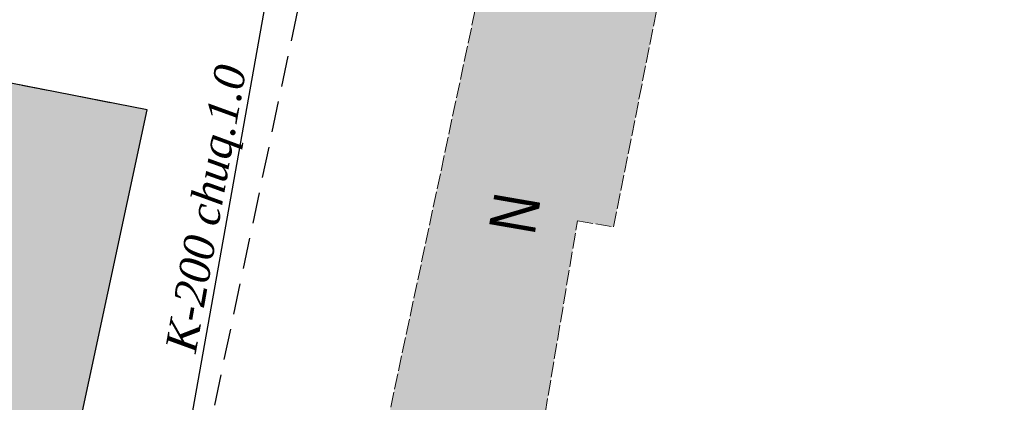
# Model space of a CAD drawing. Extents: x 352696 to 405256, y 4162769 to 4241487.
# Tile 130 of 148: x 404027 to 404059, y 4240263 to 4240275. Entities that reach past the tile are written whole.
import ezdxf

# ---------------------------------------------------------------- set-up
doc = ezdxf.new("R2010")
doc.units = 0
doc.header["$LTSCALE"] = 0.5
doc.header["$MEASUREMENT"] = 0
doc.linetypes.add('Build_Contour_Resid_m1', pattern=[1, 1, 0])
doc.linetypes.add('ЗД_СТР_РАЗВ', pattern=[3, 2, -1])
for name, color, linetype in [('(007) Здания', 7, 'Continuous'), ('(017) Канализация', 33, 'KANALIS_K_1'), ('(025) Дорога', 7, 'Continuous')]:
    doc.layers.add(name, color=color, linetype=linetype)
doc.layers.add('.', color=7, linetype='Continuous', lineweight=15)
doc.layers.add('BUILD_RESID_CNTUR_P', color=7, linetype='Continuous', true_color=0x000000)
doc.layers.add('BUILD_RESID_TITLE_T', color=7, linetype='Continuous', true_color=0x000000)
doc.layers.add('COMMN_OBJCT_CNLIZ_T', color=7, linetype='Continuous', lineweight=15, true_color=0x000000)
doc.styles.add('S', font='txtwr', dxfattribs={"oblique": 15})
doc.styles.add('БМ-431 (Times New Roman К)', font='timesi.ttf', dxfattribs={"height": 1})
doc.styles.add('Р-131 (Arial Narrow)', font='ARIALN.TTF', dxfattribs={"height": 1})
doc.linetypes.add('KANALIS_K_1', pattern='A,1,[">",Standard,S=1.8,R=0,X=-0.9,Y=-0.9],3,-1,["К",Standard,S=1.8,R=0,X=-0.9,Y=-0.9],-1,10', length=16)

# ---------------------------------------------------------------- blocks, each defined once
blk = doc.blocks.new('wewewrwerwer')
at = {"layer": '(007) Здания'}
blk.add_lwpolyline([(403083.07, 4240274.78), (403076.78, 4240245.53), (403088.44, 4240243.25), (403094.73, 4240272.5)], close=True, dxfattribs=at)
at = {"layer": '(017) Канализация', "linetype": 'KANALIS_K_1', "flags": 128}
blk.add_lwpolyline([(403094.625, 4240296.669), (403102.027, 4240295.476), (403095.551, 4240259.188)], dxfattribs=at)
at = {"layer": '(025) Дорога', "linetype": 'ЗД_СТР_РАЗВ'}
blk.add_lwpolyline([(403096.912, 4240262.979), (403106.22, 4240307.19), (403141.55, 4240298.75), (403151.41, 4240298.99), (403134.69, 4240214.398), (403131.381, 4240215.69)], dxfattribs=at)
at = {"layer": 'BUILD_RESID_CNTUR_P', "color": 18, "linetype": 'Build_Contour_Resid_m1', "lineweight": 13, "true_color": 0x000000}
blk.add_lwpolyline([(403101.481, 4240257.717), (403122, 4240253.62), (403123.19, 4240259.58), (403107.566, 4240262.7), (403108.61, 4240268.92), (403109.772, 4240268.725), (403111.4, 4240276.88), (403105.812, 4240278.07)], close=True, dxfattribs=at)
blk.add_lwpolyline([(403083.07, 4240274.78), (403076.78, 4240245.53), (403088.44, 4240243.25), (403094.73, 4240272.5), (403083.07, 4240274.78)], dxfattribs=at)
at = {"color": 7, "style": 'S', "oblique": 15, "flags": 8}
blk.add_attdef('SK', (403148.112, 4240555.257), '', height=2, dxfattribs=at)
at = {"layer": 'BUILD_RESID_TITLE_T', "color": 18, "true_color": 0x000000, "style": 'Р-131 (Arial Narrow)'}
blk.add_text('N', height=1.5, rotation=80.2018, dxfattribs=at).set_placement((403107.22, 4240268.422))
at = {"layer": 'COMMN_OBJCT_CNLIZ_T', "color": 18, "linetype": 'Continuous', "true_color": 0x000000, "style": 'БМ-431 (Times New Roman К)'}
blk.add_text('K-200 chuq.1.0', height=1, rotation=79.9381, dxfattribs=at).set_placement((403096.299, 4240264.628))
blk = doc.blocks.new('rw32234324324324')
at = {"layer": '.'}
h = blk.add_hatch(color=41, dxfattribs=at)
h.dxf.hatch_style = 1
h.paths.add_polyline_path([(403591.26, 4240332.78), (403593.82, 4240344.55), (403535.09, 4240357.25), (403532.64, 4240345.31)])
h.paths.add_polyline_path([(403635.758, 4240323.046), (403637.05, 4240329.43), (403637.292, 4240329.378), (403638.43, 4240334.64), (403609.16, 4240340.97), (403606.562, 4240328.954)])
h.paths.add_polyline_path([(403637.05, 4240329.43), (403666.52, 4240322.89), (403664.12, 4240311.03), (403634.65, 4240317.57)])
h.paths.add_polyline_path([(403669.51, 4240335.35), (403681.23, 4240332.59), (403677.84, 4240316.79), (403677.7, 4240316.824), (403674.6, 4240303.23), (403664.18, 4240305.54), (403668.506, 4240324.513), (403667.51, 4240324.7)])
h.paths.add_polyline_path([(403659.37, 4240292.68), (403670.35, 4240290.4), (403654.42, 4240213.8), (403643.44, 4240216.08)])
h.paths.add_polyline_path([(403583.07, 4240274.78), (403576.78, 4240245.53), (403588.44, 4240243.25), (403594.73, 4240272.5)])
h.paths.add_polyline_path([(403572.37, 4240237.63), (403585.55, 4240234.42), (403578.91, 4240207.77), (403565.73, 4240210.98)])
h.paths.add_polyline_path([(403584.66, 4240305.1), (403578.37, 4240275.85), (403589.67, 4240273.63), (403590.89, 4240279.317), (403596.292, 4240278.28), (403598.443, 4240290.374), (403593.729, 4240291.171), (403595.96, 4240302.88)])
h.paths.add_polyline_path([(403585.05, 4240202.81), (403587.88, 4240215.02), (403651.11, 4240199.83), (403648.22, 4240187.61)])
h.paths.add_polyline_path([(403609.98, 4240297.66), (403615.443, 4240296.498), (403614.194, 4240290.629), (403608.731, 4240291.792)])
h.paths.add_polyline_path([(403601.481, 4240257.717), (403622, 4240253.62), (403623.19, 4240259.58), (403607.566, 4240262.7), (403608.61, 4240268.92), (403609.772, 4240268.725), (403611.4, 4240276.88), (403605.812, 4240278.07)])
h.paths.add_polyline_path([(403628.997, 4240289.469), (403629.83, 4240293.46), (403623.87, 4240294.705), (403623.037, 4240290.713)])
at = {"layer": '(007) Здания'}
blk.add_lwpolyline([(403583.07, 4240274.78), (403576.78, 4240245.53), (403588.44, 4240243.25), (403594.73, 4240272.5), (403583.07, 4240274.78)], dxfattribs=at)
at = {"layer": 'BUILD_RESID_CNTUR_P', "color": 18, "linetype": 'Build_Contour_Resid_m1', "lineweight": 13, "true_color": 0x000000}
blk.add_lwpolyline([(403607.566, 4240262.7), (403608.61, 4240268.92), (403609.772, 4240268.725), (403611.4, 4240276.88), (403605.812, 4240278.07), (403601.481, 4240257.717), (403606.376, 4240256.74)], dxfattribs=at)

msp = doc.modelspace()

# ---------------------------------------------------------------- hatches: boundary and pattern name
at = {"layer": '.', "lineweight": 20, "ltscale": 100, "true_color": 0xffffff}
h = msp.add_hatch(color=7, dxfattribs=at)
h.dxf.hatch_style = 1
h.paths.add_polyline_path([(404243.2569, 4240159.2004), (404243.2569, 4240381.9504), (403943.045, 4240381.9504), (403943.045, 4240159.2004)])
h.paths.add_polyline_path([(404239.5069, 4240206.3173), (404239.5069, 4240172.6986), (403958.045, 4240172.6986), (403958.045, 4240378.2004), (404239.5069, 4240378.2004)], flags=16)

# ---------------------------------------------------------------- block references
at = {"color": 1, "linetype": 'Continuous', "lineweight": 50}
for name, p in [('wewewrwerwer', (936.52, 0)), ('rw32234324324324', (436.52, 0))]:
    msp.add_blockref(name, p, dxfattribs=at)

doc.saveas('drawing.dxf')
